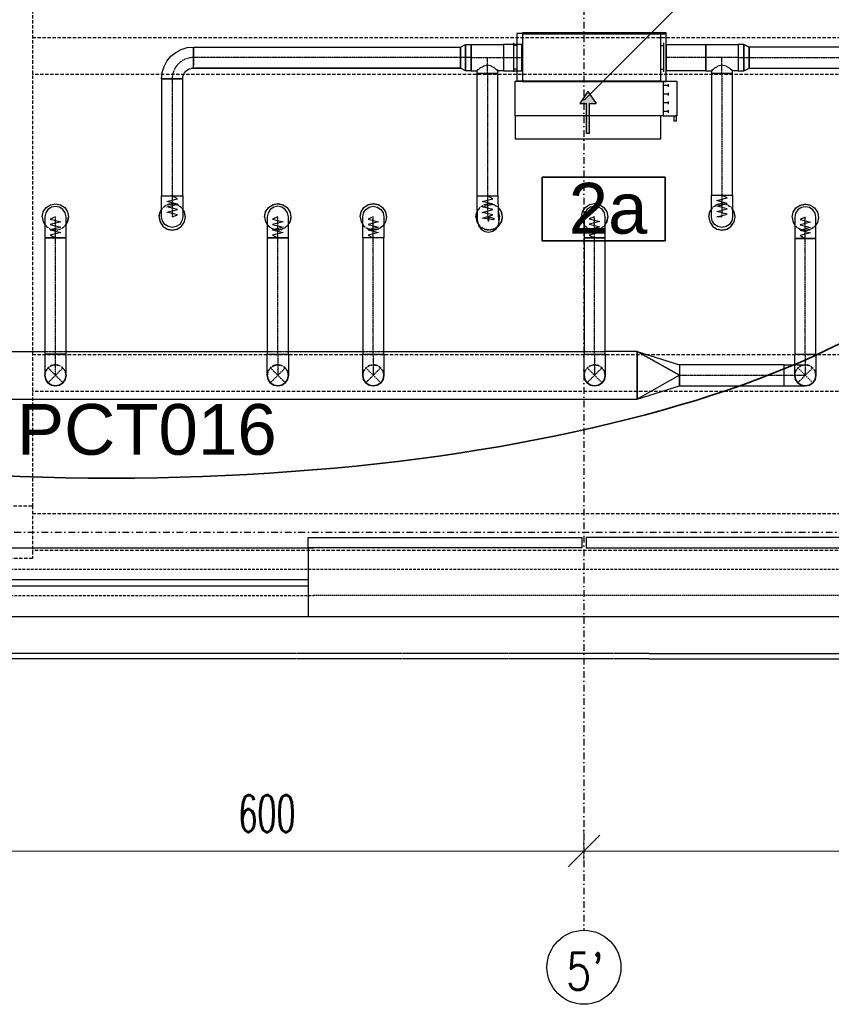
# Model space of a CAD drawing. Header units: centimetres. Extents: x -10729 to 144862, y -4437 to 43656.
# Tile 21 of 148: x 7526 to 8294, y 4553 to 5485. Entities that reach past the tile are written whole.
import ezdxf

# ---------------------------------------------------------------- set-up
doc = ezdxf.new("R2010")
doc.units = ezdxf.units.CM
doc.header["$LTSCALE"] = 0.1
doc.header["$PDMODE"] = 35
doc.header["$PDSIZE"] = 0.1
for name, pattern in [('CADVENT_CENTERLINE', [9.9, 7.4, -1, 0.5, -1]), ('CADVENT_HIDDEN', [0.8, 0.25, -0.55]), ('Kondygnacja  -0_5$0$HIDDEN', [9.525, 6.35, -3.175]), ('Kondygnacja  -0_5$0$HIDDEN2', [4.7625, 3.175, -1.5875]), ('Osie rzutów$0$DASHDOT2', [12.7, 6.35, -3.175, 0, -3.175])]:
    doc.linetypes.add(name, pattern=pattern)
doc.layers.get('0').update_dxf_attribs({"color": 8})
doc.layers.get('DEFPOINTS').update_dxf_attribs({"color": 8})
for name, color, linetype, lineweight in [('AU opis', 7, 'Continuous', 35), ('AU Osprzęt Siemens', 5, 'Continuous', 30), ('AU Strefa obsługiwana', 90, 'Continuous', 35), ('bgde_urządzenia', 3, 'Continuous', 30), ('Osie rzutów$0$ARCH_INFO_WYMIARY', 8, 'Continuous', 9)]:
    doc.layers.add(name, color=color, linetype=linetype, lineweight=lineweight)
for name, color, linetype in [('bgde-nawiewCEN', 7, 'Continuous'), ('bgde-nawiewDETAILS', 1, 'Continuous'), ('bgde-nawiewEXP', 1, 'Continuous'), ('bgde-nawiewHIDDEN', 1, 'Continuous'), ('bgde_opis urządzen', 6, 'Continuous'), ('Kondygnacja  -0_5$0$ARCH_ELEMENTY_POWYŻEJ RZUTU', 8, 'Kondygnacja  -0_5$0$HIDDEN2'), ('Kondygnacja  -0_5$0$ARCH_KONSTR_POWYŻEJ RZUTU', 8, 'Kondygnacja  -0_5$0$HIDDEN'), ('Kondygnacja  -0_5$0$ARCH_KONSTR_POWYŻEJ RZUTU_IST', 8, 'Kondygnacja  -0_5$0$HIDDEN2'), ('Kondygnacja  -0_5$0$ARCH_NIEWIDOK_IST', 8, 'Kondygnacja  -0_5$0$HIDDEN'), ('Kondygnacja  -0_5$0$ARCH_WIDOK_IST', 8, 'Continuous'), ('Kondygnacja  -0_5$0$ARCH_ŚLUSARKA_DRZWI', 8, 'Continuous'), ('Kondygnacja  -0_5$0$ARCH_ŚLUSARKA_OKNA_IST', 8, 'Continuous'), ('Osie rzutów$0$ARCH_INFO_OSIE_IST', 8, 'Osie rzutów$0$DASHDOT2'), ('Osie rzutów$0$ARCH_INFO_OSIE_OPISY_IST', 8, 'Continuous')]:
    doc.layers.add(name, color=color, linetype=linetype)
doc.styles.add('Arial', font='ARIAL.TTF')
doc.styles.add('Osie rzutów$0$ROMANS-250-CM', font='romans.shx', dxfattribs={"width": 0.8, "height": 50})
doc.styles.add('Osie rzutów$0$wymiary_cuprum', font='Romans.shx', dxfattribs={"width": 0.6})
doc.dimstyles.new('Osie rzutów$0$ARCH_ CT', dxfattribs={"dimtxt": 20, "dimasz": 20, "dimexe": 12, "dimexo": 20, "dimgap": 5, "dimtad": 1, "dimdec": 1, "dimrnd": 0.5, "dimzin": 9, "dimdsep": 46, "dimtxsty": 'Osie rzutów$0$wymiary_cuprum', "dimblk": 'Osie rzutów$0$_Oblique', "dimcen": 8, "dimdle": 12, "dimclrd": 256, "dimclre": 256, "dimclrt": 55, "dimadec": 1, "dimazin": 0, "dimtfac": 1, "dimtdec": 1, "dimtmove": 1, "dimatfit": 2, "dimldrblk": 'Osie rzutów$0$_Dot', "dimfxl": 0, "dimtolj": 1, "dimtzin": 0, "dimlwd": -1, "dimlwe": -1, "dimarcsym": 0})

# ---------------------------------------------------------------- blocks, each defined once
blk = doc.blocks.new('Osie rzutów$0$_Oblique')
at = {"color": 0, "linetype": 'ByBlock', "lineweight": -2}
blk.add_line((-0.5, -0.5), (0.5, 0.5), dxfattribs=at)
blk = doc.blocks.new('*D557')
at = {"layer": 'DEFPOINTS', "color": 0}
for p in [(8060, 4732.19), (8660, 4732.19), (8660, 4698.26)]:
    blk.add_point(p, dxfattribs=at)
at = {"layer": 'Osie rzutów$0$ARCH_INFO_WYMIARY'}
for p, q in [((8060, 4717.19), (8060, 4690.26)), ((8660, 4717.19), (8660, 4690.26)), ((8052, 4698.26), (8668, 4698.26))]:
    blk.add_line(p, q, dxfattribs=at)
at = {"layer": 'Osie rzutów$0$ARCH_INFO_WYMIARY', "xscale": 30, "yscale": 30, "zscale": 30, "rotation": 180}
blk.add_blockref('Osie rzutów$0$_Oblique', (8060, 4698.26), dxfattribs=at)
at = {"layer": 'Osie rzutów$0$ARCH_INFO_WYMIARY', "xscale": 30, "yscale": 30, "zscale": 30}
blk.add_blockref('Osie rzutów$0$_Oblique', (8660, 4698.26), dxfattribs=at)
at = {"layer": 'Osie rzutów$0$ARCH_INFO_WYMIARY', "color": 55, "insert": (8360, 4733.76), "char_height": 35, "attachment_point": 5, "style": 'Osie rzutów$0$wymiary_cuprum'}
blk.add_mtext('\\A1;600', dxfattribs=at)
blk = doc.blocks.new('Osie rzutów$0$_Dot')
at = {"color": 0, "linetype": 'ByBlock', "lineweight": -2}
blk.add_line((-0.5, 0), (-1, 0), dxfattribs=at)
at = {"color": 0, "linetype": 'ByBlock', "const_width": 0.5}
blk.add_lwpolyline([(-0.25, 0, 1), (0.25, 0, 1)], format="xyb", close=True, dxfattribs=at)
blk = doc.blocks.new('*D558')
at = {"layer": 'DEFPOINTS', "color": 0}
for p in [(7460, 4732.19), (8060, 4732.19), (8060, 4698.26)]:
    blk.add_point(p, dxfattribs=at)
at = {"layer": 'Osie rzutów$0$ARCH_INFO_WYMIARY'}
for p, q in [((7460, 4717.19), (7460, 4690.26)), ((8060, 4717.19), (8060, 4690.26)), ((7452, 4698.26), (8068, 4698.26))]:
    blk.add_line(p, q, dxfattribs=at)
at = {"layer": 'Osie rzutów$0$ARCH_INFO_WYMIARY', "xscale": 30, "yscale": 30, "zscale": 30, "rotation": 180}
blk.add_blockref('Osie rzutów$0$_Oblique', (7460, 4698.26), dxfattribs=at)
at = {"layer": 'Osie rzutów$0$ARCH_INFO_WYMIARY', "xscale": 30, "yscale": 30, "zscale": 30}
blk.add_blockref('Osie rzutów$0$_Oblique', (8060, 4698.26), dxfattribs=at)
at = {"layer": 'Osie rzutów$0$ARCH_INFO_WYMIARY', "color": 55, "insert": (7760, 4733.76), "char_height": 35, "attachment_point": 5, "style": 'Osie rzutów$0$wymiary_cuprum'}
blk.add_mtext('\\A1;600', dxfattribs=at)
blk = doc.blocks.new('Kondygnacja  -0_5$0$konstrukcja istniejąca -0.5')
at = {"layer": 'Kondygnacja  -0_5$0$ARCH_KONSTR_POWYŻEJ RZUTU_IST', "ltscale": 10}
for p, q in [((7538, 5017.5), (8581.55, 5017.5)), ((8581.55, 4982.5), (7538, 4982.5))]:
    blk.add_line(p, q, dxfattribs=at)
for points in [[(7538, 6175), (7538, 5025)], [(7538, 5467.89), (8582, 5467.89)], [(8582, 5432.89), (7538, 5432.89)], [(7538, 5167.89), (8582, 5167.89)], [(8582, 5132.89), (7538, 5132.89)], [(7538, 4975), (7382, 4975), (7382, 5025), (7538, 5025), (7538, 4975)]]:
    blk.add_lwpolyline(points, dxfattribs=at)
blk = doc.blocks.new('Osie rzutów')
at = {"layer": 'Osie rzutów$0$ARCH_INFO_OSIE_IST', "ltscale": 10}
for p, q in [((8060, 12510), (8060, 4623.26)), ((4436.04, 5000), (15156.54, 5000))]:
    blk.add_line(p, q, dxfattribs=at)
at = {"layer": 'Osie rzutów$0$ARCH_INFO_OSIE_OPISY_IST'}
blk.add_circle((8060, 4588.26), 35, dxfattribs=at)
at = {"layer": 'Osie rzutów$0$ARCH_INFO_OSIE_OPISY_IST', "style": 'Osie rzutów$0$ROMANS-250-CM', "width": 0.8}
blk.add_text("5'", height=35, dxfattribs=at).set_placement((8043.01, 4566.88))
at = {"layer": 'Osie rzutów$0$ARCH_INFO_WYMIARY'}
for base, p1, p2, picture, middle in [((8060, 4698.26), (7460, 4732.19), (8060, 4732.19), '*D558', (7760, 4733.76)), ((8660, 4698.26), (8060, 4732.19), (8660, 4732.19), '*D557', (8360, 4733.76))]:
    dim = blk.add_linear_dim(base=base, p1=p1, p2=p2, dimstyle='Osie rzutów$0$ARCH_ CT', override={"dimtxt": 35, "dimasz": 30, "dimexe": 8, "dimexo": 15, "dimgap": 18, "dimdle": 8}, dxfattribs=at)
    dim.commit()
    dim.dimension.update_dxf_attribs({"geometry": picture, "text_midpoint": middle})

msp = doc.modelspace()

# ---------------------------------------------------------------- hatches: boundary and pattern name
at = {"layer": 'bgde_urządzenia'}
h = msp.add_hatch(color=256, dxfattribs=at)
h.paths.add_polyline_path([(8065.283, 5393.709), (8062.283, 5393.709), (8062.283, 5405.375), (8056.093, 5405.375), (8063.783, 5416.802), (8071.473, 5405.375), (8065.283, 5405.375)])
h.paths.add_polyline_path([(8065.283, 5377.041), (8062.283, 5377.041), (8062.283, 5393.709), (8065.283, 5393.709)])

# ---------------------------------------------------------------- linework, layer by layer
at = {"layer": 'AU opis'}
msp.add_lwpolyline([(8020.411, 5335.711), (8136.8, 5335.711), (8136.8, 5275.703), (8020.411, 5275.703)], close=True, dxfattribs=at)
at = {"layer": 'AU Strefa obsługiwana', "extrusion": (0, 0, -1)}
msp.add_ellipse((7612.646, 5352.877), major_axis=(845.197, 0), ratio=0.3571085, dxfattribs=at)
at = {"layer": 'bgde-nawiewCEN', "linetype": 'CADVENT_CENTERLINE', "ltscale": 0.06}
for p, q in [((7943.018, 5448.931), (7690.305, 5448.931)), ((7953.318, 5448.931), (7943.018, 5448.931)), ((7953.318, 5448.931), (7968.618, 5448.931)), ((7968.618, 5433.931), (7968.618, 5448.931)), ((7968.618, 5448.931), (7983.918, 5448.931)), ((7983.918, 5448.931), (8001.287, 5448.931)), ((8001.687, 5448.931), (8001.287, 5448.931)), ((8137.687, 5448.931), (8138.087, 5448.931)), ((8175.356, 5448.931), (8138.087, 5448.931)), ((8190.656, 5448.931), (8175.356, 5448.931)), ((8190.656, 5433.931), (8190.656, 5448.931)), ((8205.956, 5448.931), (8190.656, 5448.931)), ((8205.956, 5448.931), (8216.256, 5448.931)), ((8216.256, 5448.931), (8350.3, 5448.931)), ((7968.618, 5433.931), (7968.618, 5318.225)), ((8190.656, 5433.931), (8190.656, 5318.757)), ((7670.305, 5428.931), (7670.305, 5318.047)), ((7670.305, 5318.047), (7670.305, 5316.195)), ((7670.305, 5316.195), (7670.305, 5311.131)), ((7670.305, 5311.131), (7670.305, 5308.378)), ((7968.618, 5318.225), (7968.618, 5314.758)), ((7968.618, 5314.758), (7968.7, 5305.735)), ((8190.656, 5318.757), (8190.656, 5316.839)), ((8190.656, 5316.839), (8190.656, 5311.594)), ((8190.656, 5311.594), (8190.656, 5308.741)), ((7670.305, 5308.378), (7670.305, 5306.047)), ((7670.305, 5306.047), (7670.305, 5304.104)), ((7670.305, 5304.104), (7670.305, 5302.513)), ((7670.305, 5302.513), (7670.305, 5301.239)), ((7670.305, 5301.239), (7670.305, 5300.247)), ((7968.7, 5305.735), (7968.793, 5301.425)), ((7968.793, 5301.425), (7968.913, 5298.225)), ((8190.656, 5308.741), (8190.656, 5306.327)), ((8190.656, 5306.327), (8190.656, 5304.314)), ((8190.656, 5304.314), (8190.656, 5302.666)), ((8190.656, 5302.666), (8190.656, 5301.347)), ((8190.656, 5301.347), (8190.656, 5300.319)), ((7559.772, 5298.174), (7559.772, 5298.199)), ((7559.772, 5298.199), (7559.772, 5298.191)), ((7559.772, 5298.073), (7559.772, 5298.174)), ((7559.772, 5297.864), (7559.772, 5298.073)), ((7559.772, 5297.51), (7559.772, 5297.864)), ((7559.772, 5296.978), (7559.772, 5297.51)), ((7559.772, 5296.23), (7559.772, 5296.978)), ((7559.772, 5295.231), (7559.772, 5296.23)), ((7559.772, 5293.947), (7559.772, 5295.231)), ((7559.772, 5292.342), (7559.772, 5293.947)), ((7559.772, 5290.379), (7559.772, 5292.342)), ((7670.305, 5300.247), (7670.305, 5299.501)), ((7670.305, 5299.501), (7670.305, 5298.967)), ((7670.305, 5298.967), (7670.305, 5298.609)), ((7670.305, 5298.609), (7670.305, 5298.391)), ((7670.305, 5298.391), (7670.305, 5298.28)), ((7670.305, 5298.28), (7670.305, 5298.233)), ((7770.219, 5298.186), (7770.219, 5298.233)), ((7770.219, 5298.073), (7770.219, 5298.186)), ((7770.219, 5297.854), (7770.219, 5298.073)), ((7770.219, 5297.493), (7770.219, 5297.854)), ((7770.219, 5296.954), (7770.219, 5297.493)), ((7770.219, 5296.202), (7770.219, 5296.954)), ((7770.219, 5295.202), (7770.219, 5296.202)), ((7770.219, 5293.917), (7770.219, 5295.202)), ((7770.219, 5292.312), (7770.219, 5293.917)), ((7770.219, 5290.352), (7770.219, 5292.312)), ((7860.611, 5298.204), (7860.611, 5298.252)), ((7860.611, 5298.092), (7860.611, 5298.204)), ((7860.611, 5297.872), (7860.611, 5298.092)), ((7860.611, 5297.511), (7860.611, 5297.872)), ((7860.611, 5296.972), (7860.611, 5297.511)), ((7860.611, 5296.219), (7860.611, 5296.972)), ((7860.611, 5295.218), (7860.611, 5296.219)), ((7860.611, 5293.932), (7860.611, 5295.218)), ((7860.611, 5292.326), (7860.611, 5293.932)), ((7860.611, 5290.364), (7860.611, 5292.326)), ((7968.913, 5298.225), (7969.054, 5296.004)), ((7969.054, 5296.004), (7969.21, 5294.627)), ((7969.21, 5294.627), (7969.375, 5293.961)), ((7969.375, 5293.961), (7969.543, 5293.873)), ((7969.543, 5293.873), (7969.708, 5294.229)), ((7969.708, 5294.229), (7969.864, 5294.897)), ((7969.864, 5294.897), (7970.005, 5295.742)), ((7970.005, 5295.742), (7970.125, 5296.632)), ((7970.125, 5296.632), (7970.218, 5297.432)), ((7970.218, 5297.432), (7970.3, 5298.233)), ((8070.08, 5298.288), (8070.08, 5298.299)), ((8070.08, 5298.299), (8070.08, 5298.286)), ((8070.08, 5298.196), (8070.08, 5298.288)), ((8070.08, 5297.993), (8070.08, 5298.196)), ((8070.08, 5297.645), (8070.08, 5297.993)), ((8070.08, 5297.116), (8070.08, 5297.645)), ((8070.08, 5296.371), (8070.08, 5297.116)), ((8070.08, 5295.375), (8070.08, 5296.371)), ((8070.08, 5294.092), (8070.08, 5295.375)), ((8070.08, 5292.487), (8070.08, 5294.092)), ((8070.08, 5290.524), (8070.08, 5292.487)), ((8190.656, 5300.319), (8190.656, 5299.547)), ((8190.656, 5299.547), (8190.656, 5298.993)), ((8190.656, 5298.993), (8190.656, 5298.622)), ((8190.656, 5298.622), (8190.656, 5298.397)), ((8190.656, 5298.397), (8190.656, 5298.282)), ((8190.656, 5298.282), (8190.656, 5298.233)), ((8269.51, 5297.766), (8269.51, 5297.814)), ((8269.51, 5297.654), (8269.51, 5297.766)), ((8269.51, 5297.434), (8269.51, 5297.654)), ((8269.51, 5297.073), (8269.51, 5297.434)), ((8269.51, 5296.534), (8269.51, 5297.073)), ((8269.51, 5295.781), (8269.51, 5296.534)), ((8269.51, 5294.78), (8269.51, 5295.781)), ((8269.51, 5293.494), (8269.51, 5294.78)), ((8269.51, 5291.888), (8269.51, 5293.494)), ((8269.51, 5289.926), (8269.51, 5291.888)), ((7559.772, 5288.025), (7559.772, 5290.379)), ((7559.772, 5285.243), (7559.772, 5288.025)), ((7559.772, 5280.126), (7559.772, 5285.243)), ((7770.219, 5288.002), (7770.219, 5290.352)), ((7770.219, 5285.225), (7770.219, 5288.002)), ((7770.219, 5280.118), (7770.219, 5285.225)), ((7860.611, 5288.012), (7860.611, 5290.364)), ((7860.611, 5285.232), (7860.611, 5288.012)), ((7860.611, 5280.121), (7860.611, 5285.232)), ((8070.08, 5288.169), (8070.08, 5290.524)), ((8070.08, 5285.385), (8070.08, 5288.169)), ((8070.08, 5280.264), (8070.08, 5285.385)), ((8269.51, 5287.574), (8269.51, 5289.926)), ((8269.51, 5284.794), (8269.51, 5287.574)), ((8269.51, 5279.683), (8269.51, 5284.794)), ((7559.772, 5278.254), (7559.772, 5280.126)), ((7559.772, 5168.341), (7559.772, 5278.254)), ((7770.219, 5278.25), (7770.219, 5280.118)), ((7770.219, 5168.341), (7770.219, 5278.25)), ((7860.611, 5278.252), (7860.611, 5280.121)), ((7860.611, 5168.341), (7860.611, 5278.252)), ((8070.08, 5278.391), (8070.08, 5280.264)), ((8070.08, 5168.341), (8070.08, 5278.391)), ((8269.51, 5277.814), (8269.51, 5279.683)), ((8269.51, 5168.341), (8269.51, 5277.814)), ((7559.772, 5148.341), (7559.772, 5168.341)), ((7770.219, 5168.341), (7770.219, 5148.341)), ((7860.611, 5168.341), (7860.611, 5148.341)), ((8070.08, 5168.341), (8070.08, 5148.341)), ((8269.51, 5168.341), (8269.51, 5148.341)), ((8150.462, 5148.341), (8249.51, 5148.341)), ((8249.51, 5148.341), (8269.51, 5148.341))]:
    msp.add_line(p, q, dxfattribs=at)
msp.add_arc((7690.305, 5428.931), 20, 90, 180, dxfattribs=at)
at = {"layer": 'bgde-nawiewDETAILS', "linetype": 'CADVENT_HIDDEN'}
for p, q in [((7552.701, 5141.27), (7566.843, 5155.412)), ((7552.701, 5155.412), (7566.843, 5141.27)), ((7763.148, 5141.27), (7777.29, 5155.412)), ((7763.148, 5155.412), (7777.29, 5141.27)), ((7853.54, 5141.27), (7867.682, 5155.412)), ((7853.54, 5155.412), (7867.682, 5141.27)), ((8063.009, 5141.27), (8077.151, 5155.412)), ((8063.009, 5155.412), (8077.151, 5141.27)), ((8262.438, 5141.27), (8276.581, 5155.412)), ((8262.438, 5155.412), (8276.581, 5141.27))]:
    msp.add_line(p, q, dxfattribs=at)
at = {"layer": 'bgde-nawiewEXP', "linetype": 'Continuous'}
for points in [[(8001.687, 5471.431), (8137.687, 5471.431), (8137.687, 5472.431), (8001.687, 5472.431)], [(8001.687, 5426.431), (8137.687, 5426.431), (8137.687, 5471.431), (8001.687, 5471.431)], [(7690.305, 5438.931), (7690.305, 5458.931), (7943.018, 5458.931), (7943.018, 5438.931)], [(7943.018, 5438.931), (7943.018, 5458.931), (7947.834, 5461.431), (7947.834, 5436.431)], [(7947.834, 5436.431), (7947.834, 5461.431), (7953.318, 5461.431), (7953.318, 5436.431)], [(7983.918, 5436.431), (8001.287, 5436.431), (8001.287, 5461.431), (7983.918, 5461.431), (7983.918, 5437.382)], [(8138.087, 5436.431), (8138.087, 5461.431), (8175.356, 5461.431), (8175.356, 5436.431)], [(8205.956, 5436.431), (8211.44, 5436.431), (8211.44, 5461.431), (8205.956, 5461.431), (8205.956, 5437.382)], [(8211.44, 5436.431), (8216.256, 5438.931), (8216.256, 5458.931), (8211.44, 5461.431), (8211.44, 5437.382)], [(8216.256, 5438.931), (8350.3, 5438.931), (8350.3, 5458.931), (8216.256, 5458.931), (8216.256, 5439.692)], [(7958.618, 5318.225), (7978.618, 5318.225), (7978.618, 5433.931), (7958.618, 5433.931)], [(8180.656, 5318.757), (8200.656, 5318.757), (8200.656, 5433.931), (8180.656, 5433.931)], [(7660.305, 5318.047), (7680.305, 5318.047), (7680.305, 5428.931), (7660.305, 5428.931)], [(7660.305, 5316.195), (7660.305, 5318.047), (7680.305, 5318.047), (7680.305, 5298.233), (7679.543, 5294.406), (7677.376, 5291.162), (7674.132, 5288.994), (7670.305, 5288.233), (7666.478, 5288.994), (7663.234, 5291.162), (7661.066, 5294.406), (7660.305, 5298.233), (7660.305, 5311.131)], [(8180.656, 5302.666), (8180.656, 5318.757), (8200.656, 5318.757), (8200.656, 5298.233), (8199.895, 5294.406), (8197.727, 5291.162), (8194.483, 5288.994), (8190.656, 5288.233), (8186.829, 5288.994), (8183.585, 5291.162), (8181.417, 5294.406), (8180.656, 5298.233), (8180.656, 5301.347)], [(7549.772, 5296.978), (7549.772, 5278.254), (7569.772, 5278.254), (7569.772, 5298.199), (7569.011, 5302.026), (7566.843, 5305.27), (7563.599, 5307.438), (7559.772, 5308.199), (7555.945, 5307.438), (7552.701, 5305.27), (7550.533, 5302.026), (7549.772, 5298.199), (7549.772, 5297.51)], [(7760.219, 5293.917), (7760.219, 5278.25), (7780.219, 5278.25), (7780.219, 5298.233), (7779.458, 5302.06), (7777.29, 5305.304), (7774.046, 5307.472), (7770.219, 5308.233), (7766.392, 5307.472), (7763.148, 5305.304), (7760.98, 5302.06), (7760.219, 5298.233), (7760.219, 5295.202)], [(7850.611, 5148.341), (7850.611, 5168.341), (7870.611, 5168.341), (7870.611, 5278.252), (7850.611, 5278.252), (7850.611, 5298.252), (7851.372, 5302.079), (7853.54, 5305.323), (7856.784, 5307.491), (7860.611, 5308.252), (7864.438, 5307.491), (7867.682, 5305.323), (7869.85, 5302.079), (7870.611, 5298.252), (7870.611, 5278.252), (7850.611, 5278.252), (7850.611, 5168.341), (7870.611, 5168.341), (7870.611, 5148.341), (7869.85, 5144.514), (7867.682, 5141.27), (7864.438, 5139.102), (7860.611, 5138.341), (7856.784, 5139.102), (7853.54, 5141.27), (7851.372, 5144.514)], [(8060.08, 5297.116), (8060.08, 5278.391), (8080.08, 5278.391), (8080.08, 5298.299), (8079.319, 5302.126), (8077.151, 5305.37), (8073.907, 5307.538), (8070.08, 5308.299), (8066.253, 5307.538), (8063.009, 5305.37), (8060.842, 5302.126), (8060.08, 5298.299), (8060.08, 5297.645)], [(8259.51, 5294.78), (8259.51, 5277.814), (8279.51, 5277.814), (8279.51, 5297.814), (8278.748, 5301.641), (8276.581, 5304.885), (8273.336, 5307.052), (8269.51, 5307.814), (8265.683, 5307.052), (8262.438, 5304.885), (8260.271, 5301.641), (8259.51, 5297.814), (8259.51, 5295.781)], [(7549.772, 5168.341), (7569.772, 5168.341), (7569.772, 5278.254), (7549.772, 5278.254)], [(7760.219, 5168.341), (7780.219, 5168.341), (7780.219, 5278.25), (7760.219, 5278.25)], [(8060.08, 5148.341), (8060.08, 5168.341), (8080.08, 5168.341), (8080.08, 5278.391), (8060.08, 5278.391), (8060.08, 5168.341), (8080.08, 5168.341), (8080.08, 5148.341), (8079.319, 5144.514), (8077.151, 5141.27), (8073.907, 5139.102), (8070.08, 5138.341), (8066.253, 5139.102), (8063.009, 5141.27), (8060.842, 5144.514)], [(8259.51, 5168.341), (8279.51, 5168.341), (8279.51, 5277.814), (8259.51, 5277.814)], [(8110.462, 5170.841), (8150.462, 5158.341), (8150.462, 5148.341)], [(8110.462, 5170.841), (8150.462, 5148.341), (8110.462, 5125.841)], [(7549.772, 5148.341), (7550.533, 5144.514), (7552.701, 5141.27), (7555.945, 5139.102), (7559.772, 5138.341), (7563.599, 5139.102), (7566.843, 5141.27), (7569.011, 5144.514), (7569.772, 5148.341), (7569.772, 5168.341), (7549.772, 5168.341), (7549.772, 5148.726)], [(7760.219, 5148.341), (7760.219, 5168.341), (7780.219, 5168.341), (7780.219, 5148.341), (7779.458, 5144.514), (7777.29, 5141.27), (7774.046, 5139.102), (7770.219, 5138.341), (7766.392, 5139.102), (7763.148, 5141.27), (7760.98, 5144.514)], [(8150.462, 5138.341), (8249.51, 5138.341), (8249.51, 5158.341), (8150.462, 5158.341), (8150.462, 5139.102)], [(7549.772, 5148.341), (7550.533, 5144.514), (7552.701, 5141.27), (7555.945, 5139.102), (7559.772, 5138.341), (7563.599, 5139.102), (7566.843, 5141.27), (7569.011, 5144.514), (7569.772, 5148.341), (7569.011, 5144.514), (7566.843, 5141.27), (7563.599, 5139.102), (7559.772, 5138.341), (7555.945, 5139.102), (7552.701, 5141.27), (7550.533, 5144.514)], [(7760.219, 5148.341), (7760.98, 5144.514), (7763.148, 5141.27), (7766.392, 5139.102), (7770.219, 5138.341), (7774.046, 5139.102), (7777.29, 5141.27), (7779.458, 5144.514), (7780.219, 5148.341), (7779.458, 5144.514), (7777.29, 5141.27), (7774.046, 5139.102), (7770.219, 5138.341), (7766.392, 5139.102), (7763.148, 5141.27), (7760.98, 5144.514)], [(7850.611, 5148.341), (7851.372, 5144.514), (7853.54, 5141.27), (7856.784, 5139.102), (7860.611, 5138.341), (7864.438, 5139.102), (7867.682, 5141.27), (7869.85, 5144.514), (7870.611, 5148.341), (7869.85, 5144.514), (7867.682, 5141.27), (7864.438, 5139.102), (7860.611, 5138.341), (7856.784, 5139.102), (7853.54, 5141.27), (7851.372, 5144.514)], [(8060.08, 5148.341), (8060.842, 5144.514), (8063.009, 5141.27), (8066.253, 5139.102), (8070.08, 5138.341), (8073.907, 5139.102), (8077.151, 5141.27), (8079.319, 5144.514), (8080.08, 5148.341), (8079.319, 5144.514), (8077.151, 5141.27), (8073.907, 5139.102), (8070.08, 5138.341), (8066.253, 5139.102), (8063.009, 5141.27), (8060.842, 5144.514)]]:
    msp.add_lwpolyline(points, close=True, dxfattribs=at)
for points in [[(7660.305, 5428.931), (7660.881, 5434.783), (7662.588, 5440.411), (7665.361, 5445.598), (7669.091, 5450.144), (7673.638, 5453.875), (7678.824, 5456.647), (7684.452, 5458.354), (7690.305, 5458.931), (7690.305, 5448.931)], [(7953.318, 5436.431), (7953.318, 5461.431), (7983.918, 5461.431), (7983.918, 5436.431), (7978.618, 5436.431)], [(8001.287, 5436.431), (8001.287, 5461.431), (8001.687, 5461.431)], [(8137.687, 5436.431), (8138.087, 5436.431), (8138.087, 5461.431), (8137.687, 5461.431)], [(8175.356, 5436.431), (8175.356, 5461.431), (8205.956, 5461.431), (8205.956, 5436.431), (8200.656, 5436.431)], [(7690.305, 5448.931), (7690.305, 5452.758)], [(7690.305, 5445.104), (7690.305, 5448.931)], [(7690.305, 5448.931), (7690.305, 5445.104)], [(7690.305, 5445.104), (7690.305, 5441.86)], [(7690.305, 5441.86), (7690.305, 5445.104)], [(7690.305, 5439.692), (7690.305, 5441.86)], [(7953.318, 5436.431), (7958.618, 5436.431), (7958.618, 5433.931), (7978.618, 5433.931), (7978.618, 5436.431), (7977.857, 5437.192), (7977.217, 5437.382), (7975.689, 5438.911), (7973.043, 5440.092), (7972.445, 5440.69), (7968.618, 5441.83), (7964.791, 5440.69), (7964.193, 5440.092), (7961.547, 5438.911), (7960.018, 5437.382), (7959.379, 5437.192), (7958.618, 5436.431)], [(8175.356, 5436.431), (8180.656, 5436.431), (8180.656, 5433.931), (8200.656, 5433.931), (8200.656, 5436.431), (8199.895, 5437.192), (8199.256, 5437.382), (8197.727, 5438.911), (8195.081, 5440.092), (8194.483, 5440.69), (8190.656, 5441.83), (8186.829, 5440.69), (8186.231, 5440.092), (8183.585, 5438.911), (8182.057, 5437.382), (8181.417, 5437.192), (8180.656, 5436.431)], [(7660.305, 5428.931), (7680.305, 5428.931), (7680.497, 5430.882), (7681.066, 5432.758), (7681.99, 5434.486), (7683.234, 5436.002), (7684.749, 5437.245), (7686.478, 5438.169), (7688.354, 5438.739), (7690.305, 5438.931)], [(7690.305, 5438.931), (7688.354, 5438.739)], [(7690.305, 5439.692), (7690.305, 5438.931)], [(7690.305, 5438.931), (7690.305, 5439.692)], [(7690.305, 5438.931), (7943.018, 5438.931)], [(8001.287, 5436.431), (8001.687, 5436.431)], [(7547.272, 5298.18), (7547.272, 5298.191), (7548.223, 5302.975), (7550.933, 5307.03), (7554.988, 5309.74), (7559.772, 5310.691), (7564.555, 5309.74), (7568.611, 5307.03), (7571.32, 5302.975), (7572.272, 5298.191), (7571.32, 5293.408), (7569.772, 5291.09)], [(7757.719, 5298.233), (7758.671, 5303.017), (7761.38, 5307.072), (7765.436, 5309.781), (7770.219, 5310.733), (7775.003, 5309.781), (7779.058, 5307.072), (7781.768, 5303.017), (7782.719, 5298.233), (7781.768, 5293.449), (7780.219, 5291.132)], [(7848.111, 5298.252), (7849.062, 5303.035), (7851.772, 5307.091), (7855.827, 5309.8), (7860.611, 5310.752), (7865.394, 5309.8), (7869.45, 5307.091), (7872.159, 5303.035), (7873.111, 5298.252), (7872.159, 5293.468), (7870.611, 5291.151)], [(7958.618, 5318.225), (7958.618, 5314.713), (7958.701, 5305.592), (7958.796, 5301.185), (7958.919, 5297.912), (7959.062, 5295.647), (7959.22, 5294.253), (7960.098, 5290.536), (7960.282, 5289.792), (7962.563, 5286.635), (7965.88, 5284.594), (7966.075, 5284.492), (7969.927, 5283.875), (7973.72, 5284.781), (7976.877, 5287.07), (7978.918, 5290.396), (7979.089, 5290.767), (7979.249, 5291.449), (7979.391, 5292.303), (7979.995, 5296.127), (7980.115, 5297.022), (7980.209, 5297.829), (7980.292, 5298.635), (7979.377, 5302.428), (7978.755, 5303.283)], [(7958.618, 5318.225), (7978.618, 5318.225), (7978.618, 5314.803), (7978.699, 5305.879), (7978.79, 5301.664), (7978.907, 5298.539), (7979.046, 5296.36), (7979.2, 5295)], [(8057.58, 5298.266), (8057.58, 5298.286), (8058.532, 5303.069), (8061.241, 5307.124), (8065.297, 5309.834), (8070.08, 5310.786), (8074.864, 5309.834), (8078.919, 5307.124), (8081.629, 5303.069), (8082.58, 5298.286), (8081.629, 5293.502), (8080.08, 5291.185)], [(8257.01, 5297.814), (8257.961, 5302.597), (8260.671, 5306.653), (8264.726, 5309.362), (8269.51, 5310.314), (8274.293, 5309.362), (8278.348, 5306.653), (8281.058, 5302.597), (8282.01, 5297.814), (8281.058, 5293.03), (8279.51, 5290.713)], [(7657.805, 5298.233), (7658.756, 5293.449), (7661.466, 5289.394), (7665.521, 5286.684), (7670.305, 5285.733), (7675.088, 5286.684), (7679.144, 5289.394), (7681.853, 5293.449), (7682.805, 5298.233), (7681.853, 5303.017), (7680.305, 5305.334)], [(7657.805, 5298.233), (7658.756, 5303.017), (7660.305, 5305.334)], [(7957.8, 5298.233), (7958.751, 5303.017), (7958.756, 5303.024)], [(7977.323, 5288.181), (7979.139, 5289.394), (7981.848, 5293.449), (7982.8, 5298.233), (7981.848, 5303.017), (7979.139, 5307.072), (7978.685, 5307.375)], [(8178.156, 5298.233), (8179.108, 5293.449), (8181.817, 5289.394), (8185.873, 5286.684), (8190.656, 5285.733), (8195.44, 5286.684), (8199.495, 5289.394), (8202.205, 5293.449), (8203.156, 5298.233), (8202.205, 5303.017), (8200.656, 5305.334)], [(8178.156, 5298.233), (8179.108, 5303.017), (8180.656, 5305.334)], [(7547.272, 5298.191), (7548.223, 5293.408), (7549.772, 5291.09)], [(7547.272, 5298.18), (7548.223, 5293.396), (7549.772, 5291.079)], [(7569.772, 5291.079), (7571.32, 5293.396), (7572.272, 5298.18), (7572.272, 5298.191)], [(7757.719, 5298.233), (7758.671, 5293.449), (7760.219, 5291.132)], [(7848.111, 5298.252), (7849.062, 5293.468), (7850.611, 5291.151)], [(7957.8, 5298.233), (7958.751, 5293.449), (7960.956, 5290.15)], [(8057.58, 5298.286), (8058.532, 5293.502), (8060.08, 5291.185)], [(8057.58, 5298.266), (8058.532, 5293.483), (8060.08, 5291.165)], [(8080.08, 5291.165), (8081.629, 5293.483), (8082.58, 5298.266), (8082.58, 5298.286)], [(8257.01, 5297.814), (8257.961, 5293.03), (8259.51, 5290.713)], [(6899.724, 5128.341), (6899.724, 5168.341), (6919.724, 5170.841), (6919.724, 5125.841), (8110.462, 5125.841), (8110.462, 5170.841), (8080.08, 5170.841)], [(7510.666, 5170.841), (7549.772, 5170.841)], [(7569.772, 5170.841), (7760.219, 5170.841)], [(7780.219, 5170.841), (7850.611, 5170.841)], [(7870.611, 5170.841), (8060.08, 5170.841)], [(8110.462, 5170.841), (8110.462, 5125.841)], [(8249.51, 5138.341), (8269.51, 5138.341), (8265.683, 5139.102), (8262.438, 5141.27), (8260.271, 5144.514), (8259.51, 5148.341), (8260.271, 5144.514), (8262.438, 5141.27), (8265.683, 5139.102), (8269.51, 5138.341), (8273.336, 5139.102), (8276.581, 5141.27), (8278.748, 5144.514), (8279.51, 5148.341), (8278.748, 5144.514), (8276.581, 5141.27), (8273.336, 5139.102), (8269.51, 5138.341), (8265.683, 5139.102), (8262.438, 5141.27), (8260.271, 5144.514), (8259.51, 5148.341), (8259.51, 5168.341), (8279.51, 5168.341), (8279.51, 5148.341), (8278.748, 5144.514), (8276.581, 5141.27), (8273.336, 5139.102), (8269.51, 5138.341)], [(8249.51, 5138.341), (8249.51, 5158.341), (8259.51, 5158.341)], [(8110.462, 5125.841), (8150.462, 5138.341), (8150.462, 5148.341)]]:
    msp.add_lwpolyline(points, dxfattribs=at)
at = {"layer": 'bgde-nawiewEXP'}
for points in [[(7670.305, 5298.233), (7675.305, 5300.267), (7665.305, 5302.791), (7675.305, 5305.354), (7665.305, 5307.859), (7675.305, 5310.389), (7665.305, 5312.901), (7675.305, 5315.423), (7670.305, 5318.047)], [(7970.3, 5298.233), (7975.154, 5296.577), (7974.132, 5295.516), (7963.968, 5297.064), (7973.838, 5300.112), (7963.765, 5302.409), (7973.709, 5305.188), (7963.674, 5307.582), (7973.647, 5310.293), (7963.63, 5312.853), (7973.621, 5315.458), (7968.618, 5318.225)], [(8190.656, 5298.233), (8185.656, 5298.386), (8195.656, 5300.888), (8185.656, 5303.419), (8195.656, 5305.934), (8185.656, 5308.472), (8195.656, 5310.992), (8185.656, 5313.6), (8195.656, 5316.216), (8190.656, 5318.757)], [(7559.772, 5298.191), (7554.772, 5296.112), (7564.772, 5293.576), (7554.772, 5291.054), (7564.772, 5288.526), (7554.772, 5285.974), (7564.772, 5283.441), (7554.772, 5280.898), (7559.772, 5278.254)], [(7770.219, 5298.233), (7765.219, 5296.105), (7775.219, 5293.571), (7765.219, 5291.051), (7775.219, 5288.525), (7765.219, 5285.974), (7775.219, 5283.44), (7765.219, 5280.896), (7770.219, 5278.25)], [(7860.611, 5298.252), (7855.611, 5296.122), (7865.611, 5293.586), (7855.611, 5291.064), (7865.611, 5288.535), (7855.611, 5285.982), (7865.611, 5283.446), (7855.611, 5280.9), (7860.611, 5278.252)], [(8070.08, 5298.286), (8065.08, 5296.254), (8075.08, 5293.721), (8065.08, 5291.199), (8075.08, 5288.67), (8065.08, 5286.117), (8075.08, 5283.581), (8065.08, 5281.037), (8070.08, 5278.391)], [(8269.51, 5297.814), (8264.51, 5295.684), (8274.51, 5293.148), (8264.51, 5290.626), (8274.51, 5288.097), (8264.51, 5285.544), (8274.51, 5283.008), (8264.51, 5280.462), (8269.51, 5277.814)]]:
    msp.add_lwpolyline(points, dxfattribs=at)
at = {"layer": 'bgde-nawiewHIDDEN', "linetype": 'CADVENT_HIDDEN'}
for points in [[(8001.687, 5436.431), (8001.687, 5461.431)], [(8137.687, 5436.431), (8137.687, 5461.431)], [(7657.805, 5298.233), (7658.756, 5293.449), (7661.466, 5289.394), (7665.521, 5286.684), (7670.305, 5285.733), (7675.088, 5286.684), (7679.144, 5289.394), (7681.853, 5293.449), (7682.805, 5298.233), (7681.853, 5303.017), (7679.144, 5307.072), (7675.088, 5309.781), (7670.305, 5310.733), (7665.521, 5309.781), (7661.466, 5307.072), (7660.305, 5305.334)], [(7657.805, 5298.233), (7658.756, 5303.017), (7661.466, 5307.072), (7665.521, 5309.781), (7670.305, 5310.733), (7675.088, 5309.781), (7679.144, 5307.072), (7680.305, 5305.334)], [(7757.719, 5298.233), (7758.671, 5303.017), (7761.38, 5307.072), (7765.436, 5309.781), (7770.219, 5310.733), (7775.003, 5309.781), (7779.058, 5307.072), (7781.768, 5303.017), (7782.719, 5298.233), (7781.768, 5293.449), (7779.058, 5289.394), (7775.003, 5286.684), (7770.219, 5285.733), (7765.436, 5286.684), (7761.38, 5289.394), (7765.436, 5286.684), (7770.219, 5285.733), (7775.003, 5286.684), (7779.058, 5289.394), (7780.219, 5291.132)], [(7848.111, 5298.252), (7849.062, 5303.035), (7851.772, 5307.091), (7855.827, 5309.8), (7860.611, 5310.752), (7865.394, 5309.8), (7869.45, 5307.091), (7872.159, 5303.035), (7873.111, 5298.252), (7872.159, 5293.468), (7869.45, 5289.413), (7865.394, 5286.703), (7860.611, 5285.752), (7855.827, 5286.703), (7851.772, 5289.413), (7855.827, 5286.703), (7860.611, 5285.752), (7865.394, 5286.703), (7869.45, 5289.413), (7870.611, 5291.151)], [(7961.461, 5307.072), (7965.516, 5309.781), (7970.3, 5310.733), (7975.083, 5309.781), (7978.685, 5307.375)], [(7961.461, 5307.072), (7965.516, 5309.781), (7970.3, 5310.733), (7975.083, 5309.781), (7979.139, 5307.072), (7981.848, 5303.017), (7982.8, 5298.233), (7981.848, 5293.449), (7979.139, 5289.394), (7975.083, 5286.684), (7970.3, 5285.733), (7965.516, 5286.684), (7961.461, 5289.394), (7965.516, 5286.684), (7970.3, 5285.733), (7975.083, 5286.684), (7977.323, 5288.181)], [(8178.156, 5298.233), (8179.108, 5293.449), (8181.817, 5289.394), (8185.873, 5286.684), (8190.656, 5285.733), (8195.44, 5286.684), (8199.495, 5289.394), (8202.205, 5293.449), (8203.156, 5298.233), (8202.205, 5303.017), (8199.495, 5307.072), (8195.44, 5309.781), (8190.656, 5310.733), (8185.873, 5309.781), (8181.817, 5307.072), (8180.656, 5305.334)], [(8178.156, 5298.233), (8179.108, 5303.017), (8181.817, 5307.072), (8185.873, 5309.781), (8190.656, 5310.733), (8195.44, 5309.781), (8199.495, 5307.072), (8200.656, 5305.334)], [(8257.01, 5297.814), (8257.961, 5302.597), (8260.671, 5306.653), (8264.726, 5309.362), (8269.51, 5310.314), (8274.293, 5309.362), (8278.348, 5306.653), (8281.058, 5302.597), (8282.01, 5297.814), (8281.058, 5293.03), (8278.348, 5288.975), (8274.293, 5286.265), (8269.51, 5285.314), (8264.726, 5286.265), (8260.671, 5288.975), (8264.726, 5286.265), (8269.51, 5285.314), (8274.293, 5286.265), (8278.348, 5288.975), (8279.51, 5290.713)], [(7957.8, 5298.233), (7958.751, 5303.017), (7961.461, 5307.072), (7958.756, 5303.024)], [(7549.772, 5291.09), (7550.933, 5289.352), (7554.988, 5286.643), (7559.772, 5285.691), (7564.555, 5286.643), (7568.611, 5289.352), (7569.772, 5291.09)], [(7549.772, 5291.079), (7550.933, 5289.341), (7554.988, 5286.631), (7559.772, 5285.68), (7564.555, 5286.631), (7568.611, 5289.341), (7569.772, 5291.079)], [(7757.719, 5298.233), (7758.671, 5293.449), (7761.38, 5289.394), (7760.219, 5291.132)], [(7848.111, 5298.252), (7849.062, 5293.468), (7851.772, 5289.413), (7850.611, 5291.151)], [(7957.8, 5298.233), (7958.751, 5293.449), (7961.461, 5289.394), (7960.956, 5290.15)], [(8060.08, 5291.185), (8061.241, 5289.447), (8065.297, 5286.737), (8070.08, 5285.786), (8074.864, 5286.737), (8078.919, 5289.447), (8080.08, 5291.185)], [(8060.08, 5291.165), (8061.241, 5289.427), (8065.297, 5286.718), (8070.08, 5285.766), (8074.864, 5286.718), (8078.919, 5289.427), (8080.08, 5291.165)], [(8257.01, 5297.814), (8257.961, 5293.03), (8260.671, 5288.975), (8259.51, 5290.713)], [(7549.772, 5170.841), (7569.772, 5170.841)], [(7760.219, 5170.841), (7780.219, 5170.841)], [(7850.611, 5170.841), (7870.611, 5170.841)], [(8060.08, 5170.841), (8080.08, 5170.841)], [(8259.51, 5158.341), (8269.51, 5158.341)]]:
    msp.add_lwpolyline(points, dxfattribs=at)
for points in [[(7549.772, 5148.341), (7550.533, 5152.168), (7552.701, 5155.412), (7555.945, 5157.58), (7559.772, 5158.341), (7563.599, 5157.58), (7566.843, 5155.412), (7569.011, 5152.168), (7569.772, 5148.341), (7569.011, 5152.168), (7566.843, 5155.412), (7563.599, 5157.58), (7559.772, 5158.341), (7555.945, 5157.58), (7552.701, 5155.412), (7550.533, 5152.168)], [(7760.219, 5148.341), (7760.98, 5152.168), (7763.148, 5155.412), (7766.392, 5157.58), (7770.219, 5158.341), (7774.046, 5157.58), (7777.29, 5155.412), (7779.458, 5152.168), (7780.219, 5148.341), (7779.458, 5152.168), (7777.29, 5155.412), (7774.046, 5157.58), (7770.219, 5158.341), (7766.392, 5157.58), (7763.148, 5155.412), (7760.98, 5152.168)], [(7850.611, 5148.341), (7851.372, 5152.168), (7853.54, 5155.412), (7856.784, 5157.58), (7860.611, 5158.341), (7864.438, 5157.58), (7867.682, 5155.412), (7869.85, 5152.168), (7870.611, 5148.341), (7869.85, 5152.168), (7867.682, 5155.412), (7864.438, 5157.58), (7860.611, 5158.341), (7856.784, 5157.58), (7853.54, 5155.412), (7851.372, 5152.168)], [(8060.08, 5148.341), (8060.842, 5152.168), (8063.009, 5155.412), (8066.253, 5157.58), (8070.08, 5158.341), (8073.907, 5157.58), (8077.151, 5155.412), (8079.319, 5152.168), (8080.08, 5148.341), (8079.319, 5152.168), (8077.151, 5155.412), (8073.907, 5157.58), (8070.08, 5158.341), (8066.253, 5157.58), (8063.009, 5155.412), (8060.842, 5152.168)], [(8259.51, 5148.341), (8260.271, 5152.168), (8262.438, 5155.412), (8265.683, 5157.58), (8269.51, 5158.341), (8273.336, 5157.58), (8276.581, 5155.412), (8278.748, 5152.168), (8279.51, 5148.341), (8278.748, 5152.168), (8276.581, 5155.412), (8273.336, 5157.58), (8269.51, 5158.341), (8265.683, 5157.58), (8262.438, 5155.412), (8260.271, 5152.168)]]:
    msp.add_lwpolyline(points, close=True, dxfattribs=at)
at = {"layer": 'bgde_opis urządzen'}
msp.add_line((8060.808, 5409.432, -170.95), (8210.602, 5558.906), dxfattribs=at)
at = {"layer": 'bgde_urządzenia'}
for p, q in [((7996.383, 5471.709, -170.95), (7996.383, 5426.709, -170.95)), ((8132.383, 5471.709, -170.95), (7996.383, 5471.709, -170.95)), ((8132.383, 5471.709, -170.95), (8132.383, 5426.709, -170.95)), ((7993.383, 5462.959, -170.95), (7993.383, 5435.459, -170.95)), ((7996.383, 5460.459, -170.95), (7993.383, 5460.459, -170.95)), ((8132.383, 5460.459, -170.95), (8135.383, 5460.459, -170.95)), ((8135.383, 5462.959, -170.95), (8135.383, 5435.459, -170.95)), ((7996.383, 5437.959, -170.95), (7993.383, 5437.959, -170.95)), ((8132.383, 5437.959, -170.95), (8135.383, 5437.959, -170.95)), ((7994.883, 5393.709, -170.95), (7994.883, 5426.709, -170.95)), ((7994.883, 5426.709, -170.95), (8134.883, 5426.709, -170.95)), ((8132.383, 5426.709, -170.95), (7996.383, 5426.709, -170.95)), ((8134.883, 5426.709, -170.95), (8134.883, 5393.709, -170.95)), ((8134.883, 5426.709, -170.95), (8147.883, 5426.709, -170.95)), ((8140.083, 5422.584, -170.95), (8134.883, 5422.584, -170.95)), ((8140.083, 5421.334, -170.95), (8140.083, 5423.834, -170.95)), ((8147.883, 5426.709, -170.95), (8147.883, 5393.709, -170.95)), ((8063.783, 5416.802, -170.95), (8056.093, 5405.375, -170.95)), ((8063.783, 5416.802, -170.95), (8071.473, 5405.375, -170.95)), ((8140.083, 5414.334, -170.95), (8134.883, 5414.334, -170.95)), ((8140.083, 5413.084, -170.95), (8140.083, 5415.584, -170.95)), ((8056.093, 5405.375, -170.95), (8062.283, 5405.375, -170.95)), ((8062.283, 5377.041, -170.95), (8062.283, 5405.375, -170.95)), ((8065.283, 5377.041, -170.95), (8065.283, 5405.375, -170.95)), ((8065.283, 5405.375, -170.95), (8071.473, 5405.375, -170.95)), ((8140.083, 5406.084, -170.95), (8134.883, 5406.084, -170.95)), ((8140.083, 5404.834, -170.95), (8140.083, 5407.334, -170.95)), ((8132.683, 5393.709, -170.95), (7994.883, 5393.709, -170.95)), ((7994.883, 5393.709, -170.95), (7994.883, 5372.209, -170.95)), ((8132.683, 5372.209, -170.95), (8132.683, 5393.709, -170.95)), ((8134.883, 5393.709, -170.95), (8132.683, 5393.709, -170.95)), ((8140.083, 5397.834, -170.95), (8134.883, 5397.834, -170.95)), ((8134.883, 5393.709, -170.95), (8147.883, 5393.709, -170.95)), ((8140.083, 5396.584, -170.95), (8140.083, 5399.084, -170.95)), ((8145.383, 5388.709, -170.95), (8145.383, 5393.709, -170.95)), ((8147.883, 5393.709, -170.95), (8146.383, 5393.709, -170.95)), ((8147.383, 5393.709, -170.95), (8147.383, 5388.709, -170.95)), ((8147.383, 5388.709, -170.95), (8145.383, 5388.709, -170.95)), ((8065.283, 5377.041, -170.95), (8062.283, 5377.041, -170.95)), ((7994.883, 5372.209, -170.95), (8132.683, 5372.209, -170.95))]:
    msp.add_line(p, q, dxfattribs=at)
at = {"layer": 'Kondygnacja  -0_5$0$ARCH_ELEMENTY_POWYŻEJ RZUTU', "ltscale": 4}
msp.add_line((8316, 4940), (7804, 4940), dxfattribs=at)
at = {"layer": 'Kondygnacja  -0_5$0$ARCH_NIEWIDOK_IST', "ltscale": 4}
for p, q in [((6260, 4965), (8316, 4965)), ((6260, 4965), (8316, 4965)), ((6260, 4940), (7804, 4940))]:
    msp.add_line(p, q, dxfattribs=at)
at = {"layer": 'Kondygnacja  -0_5$0$ARCH_NIEWIDOK_IST'}
for points in [[(8121.464, 4880), (7460, 4879.998), (7360, 4779.998), (7260, 4879.998), (7260, 4965)], [(8121.464, 4884.999), (7457.929, 4884.998), (7360, 4787.069), (7265, 4882.069), (7265, 4965)], [(8121.464, 4880), (9273, 4879.998), (9373, 4779.998), (9473, 4879.998), (9473, 4934.998)], [(8121.464, 4885), (9275.071, 4884.998), (9373, 4787.069), (9468, 4882.069), (9468, 4934.998)]]:
    msp.add_lwpolyline(points, dxfattribs=at)
at = {"layer": 'Kondygnacja  -0_5$0$ARCH_WIDOK_IST'}
for p, q in [((6290, 4985), (7804, 4985)), ((6260, 4920), (8321, 4920))]:
    msp.add_line(p, q, dxfattribs=at)
for points in [[(7799, 4985), (7799, 4995), (8058, 4995), (8058, 4985)], [(8062, 4985), (8321, 4985), (8321, 4995), (8062, 4995)]]:
    msp.add_lwpolyline(points, close=True, dxfattribs=at)
at = {"layer": 'Kondygnacja  -0_5$0$ARCH_ŚLUSARKA_DRZWI'}
msp.add_lwpolyline([(7799, 4985), (7799, 4920)], dxfattribs=at)
at = {"layer": 'Kondygnacja  -0_5$0$ARCH_ŚLUSARKA_OKNA_IST'}
for p, q in [((7799, 4955), (6260, 4955)), ((7799, 4955), (6260, 4955)), ((7799, 4949), (6260, 4949)), ((7799, 4949), (6260, 4949))]:
    msp.add_line(p, q, dxfattribs=at)

# ---------------------------------------------------------------- block references
at = {"layer": 'Kondygnacja  -0_5$0$ARCH_KONSTR_POWYŻEJ RZUTU'}
msp.add_blockref('Kondygnacja  -0_5$0$konstrukcja istniejąca -0.5', (0, 0), dxfattribs=at)
at = {"layer": 'Osie rzutów$0$ARCH_INFO_OSIE_OPISY_IST'}
msp.add_blockref('Osie rzutów', (0, 0), dxfattribs=at)

# ---------------------------------------------------------------- texts
at = {"layer": 'AU opis', "insert": (8045.57, 5330.398, -170.95), "char_height": 48, "width": 72.77772, "attachment_point": 1, "style": 'Arial'}
msp.add_mtext('2a', dxfattribs=at)
at = {"layer": 'AU Osprzęt Siemens', "insert": (7523.246, 5121.204), "char_height": 48, "width": 1074.22285, "attachment_point": 1, "style": 'Arial'}
msp.add_mtext('PCT016', dxfattribs=at)

doc.saveas('drawing.dxf')
